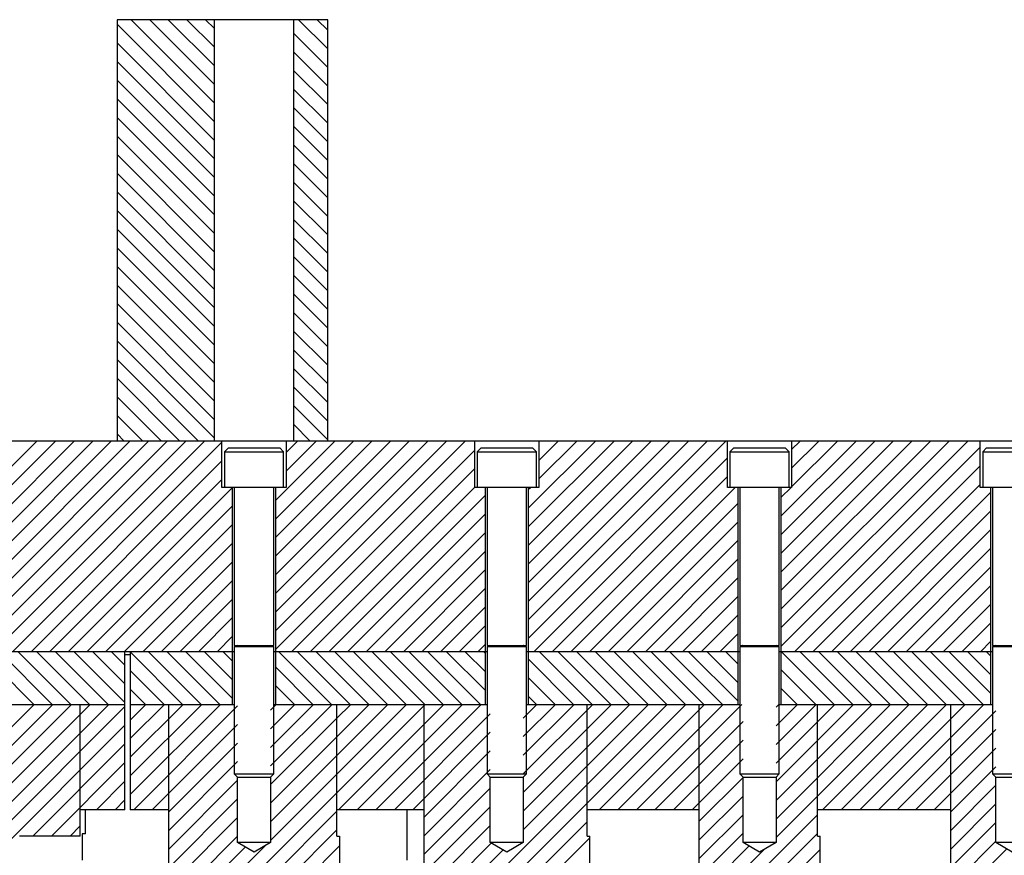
# Model space of a CAD drawing. Header units: inches. Extents: x 1772 to 2706, y -534 to -52.
# Tile 120 of 256: x 1883 to 1893, y -463 to -455. Entities that reach past the tile are written whole.
import ezdxf

# ---------------------------------------------------------------- set-up
doc = ezdxf.new("R2010")
doc.units = ezdxf.units.IN
doc.header["$LTSCALE"] = 0.5
doc.header["$MEASUREMENT"] = 0
doc.layers.add('SID-M-F', color=202, linetype='Continuous')
doc.layers.add('SID-M-S', color=105, linetype='Continuous')

msp = doc.modelspace()

# ---------------------------------------------------------------- linework, layer by layer
at = {"layer": 'SID-M-F', "linetype": 'Continuous'}
for p, q in [((1885.30341, -456.36367), (1884.37841, -455.43867)), ((1885.30341, -456.1869), (1884.51124, -455.39473)), ((1885.30341, -456.01012), (1884.68802, -455.39473)), ((1885.30341, -455.83334), (1884.86479, -455.39473)), ((1885.30341, -455.65657), (1885.04157, -455.39473)), ((1885.30341, -455.47979), (1885.21835, -455.39473)), ((1886.37841, -455.67091), (1886.10223, -455.39473)), ((1886.37841, -455.49413), (1886.27901, -455.39473)), ((1886.37841, -455.84768), (1886.05341, -455.52268)), ((1885.30341, -456.54045), (1884.37841, -455.61545)), ((1886.37841, -456.02446), (1886.05341, -455.69946)), ((1885.30341, -456.71723), (1884.37841, -455.79223)), ((1886.37841, -456.20124), (1886.05341, -455.87624)), ((1885.30341, -456.894), (1884.37841, -455.969)), ((1886.37841, -456.37801), (1886.05341, -456.05301)), ((1885.30341, -457.07078), (1884.37841, -456.14578)), ((1886.37841, -456.55479), (1886.05341, -456.22979)), ((1885.30341, -457.24756), (1884.37841, -456.32256)), ((1886.37841, -456.73157), (1886.05341, -456.40657)), ((1885.30341, -457.42433), (1884.37841, -456.49933)), ((1886.37841, -456.90834), (1886.05341, -456.58334)), ((1885.30341, -457.60111), (1884.37841, -456.67611)), ((1886.37841, -457.08512), (1886.05341, -456.76012)), ((1885.30341, -457.77789), (1884.37841, -456.85289)), ((1886.37841, -457.2619), (1886.05341, -456.9369)), ((1885.30341, -457.95466), (1884.37841, -457.02966)), ((1886.37841, -457.43867), (1886.05341, -457.11367)), ((1885.30341, -458.13144), (1884.37841, -457.20644)), ((1886.37841, -457.61545), (1886.05341, -457.29045)), ((1885.30341, -458.30822), (1884.37841, -457.38322)), ((1886.37841, -457.79223), (1886.05341, -457.46723)), ((1885.30341, -458.48499), (1884.37841, -457.55999)), ((1886.37841, -457.969), (1886.05341, -457.644)), ((1885.30341, -458.66177), (1884.37841, -457.73677)), ((1886.37841, -458.14578), (1886.05341, -457.82078)), ((1885.30341, -458.83855), (1884.37841, -457.91355)), ((1886.37841, -458.32256), (1886.05341, -457.99756)), ((1885.30341, -459.01532), (1884.37841, -458.09032)), ((1886.37841, -458.49933), (1886.05341, -458.17433)), ((1885.30341, -459.1921), (1884.37841, -458.2671)), ((1886.37841, -458.67611), (1886.05341, -458.35111)), ((1885.30341, -459.36888), (1884.37841, -458.44388)), ((1886.37841, -458.85289), (1886.05341, -458.52789)), ((1885.15248, -459.39473), (1884.37841, -458.62065)), ((1886.37841, -459.02966), (1886.05341, -458.70466)), ((1884.9757, -459.39473), (1884.37841, -458.79743)), ((1886.37841, -459.20644), (1886.05341, -458.88144)), ((1884.79893, -459.39473), (1884.37841, -458.97421)), ((1886.37841, -459.38322), (1886.05341, -459.05822)), ((1884.62215, -459.39473), (1884.37841, -459.15098)), ((1886.21314, -459.39473), (1886.05341, -459.23499)), ((1884.44537, -459.39473), (1884.37841, -459.32776)), ((1881.61648, -461.39473), (1883.61648, -459.39473)), ((1881.79326, -461.39473), (1883.79326, -459.39473)), ((1881.97003, -461.39473), (1883.97003, -459.39473)), ((1882.14681, -461.39473), (1884.14681, -459.39473)), ((1882.32359, -461.39473), (1884.32359, -459.39473)), ((1882.50036, -461.39473), (1884.50036, -459.39473)), ((1882.67714, -461.39473), (1884.67714, -459.39473)), ((1882.85392, -461.39473), (1884.85392, -459.39473)), ((1883.03069, -461.39473), (1885.03069, -459.39473)), ((1883.20747, -461.39473), (1885.20747, -459.39473)), ((1883.38425, -461.39473), (1885.37391, -459.40507)), ((1885.88141, -459.95823), (1886.44491, -459.39473)), ((1885.88141, -460.135), (1886.62168, -459.39473)), ((1885.88141, -460.31178), (1886.79846, -459.39473)), ((1885.88141, -460.48856), (1886.97524, -459.39473)), ((1885.88141, -460.66533), (1887.15201, -459.39473)), ((1885.88141, -460.84211), (1887.32879, -459.39473)), ((1885.88141, -461.01889), (1887.50557, -459.39473)), ((1885.88141, -461.19566), (1887.68234, -459.39473)), ((1885.88141, -461.37244), (1887.77391, -459.47994)), ((1885.98291, -459.50317), (1886.09135, -459.39473)), ((1885.98291, -459.67995), (1886.26813, -459.39473)), ((1888.28141, -460.0331), (1888.91978, -459.39473)), ((1888.28141, -460.20988), (1889.09656, -459.39473)), ((1888.28141, -460.38665), (1889.27333, -459.39473)), ((1888.28141, -460.56343), (1889.45011, -459.39473)), ((1888.28141, -460.74021), (1889.62689, -459.39473)), ((1888.28141, -460.91698), (1889.80366, -459.39473)), ((1888.28141, -461.09376), (1889.98044, -459.39473)), ((1888.28141, -461.27054), (1890.15722, -459.39473)), ((1888.38291, -459.40127), (1888.38945, -459.39473)), ((1888.38291, -459.57805), (1888.56623, -459.39473)), ((1888.38291, -459.75482), (1888.743, -459.39473)), ((1890.68141, -460.10798), (1891.39465, -459.39473)), ((1890.68141, -460.28475), (1891.57143, -459.39473)), ((1890.68141, -460.46153), (1891.74821, -459.39473)), ((1890.68141, -460.63831), (1891.92498, -459.39473)), ((1890.68141, -460.81508), (1892.10176, -459.39473)), ((1890.68141, -460.99186), (1892.27854, -459.39473)), ((1890.68141, -461.16864), (1892.45531, -459.39473)), ((1890.68141, -461.34541), (1892.57391, -459.45291)), ((1890.78291, -459.47614), (1890.86432, -459.39473)), ((1890.78291, -459.65292), (1891.0411, -459.39473)), ((1890.78291, -459.8297), (1891.21788, -459.39473)), ((1888.33399, -461.39473), (1890.17391, -459.55481)), ((1883.56102, -461.39473), (1885.37391, -459.58184)), ((1886.0359, -461.39473), (1887.77391, -459.65672)), ((1890.80887, -461.39473), (1892.57391, -459.62969)), ((1883.7378, -461.39473), (1885.37391, -459.75862)), ((1888.51077, -461.39473), (1890.17391, -459.73159)), ((1883.91458, -461.39473), (1885.47458, -459.83473)), ((1886.21267, -461.39473), (1887.77391, -459.83349)), ((1888.28141, -459.85632), (1888.303, -459.83473)), ((1888.68755, -461.39473), (1890.24755, -459.83473)), ((1890.68141, -459.9312), (1890.77788, -459.83473)), ((1890.98564, -461.39473), (1892.57391, -459.80647)), ((1886.38945, -461.39473), (1887.87541, -459.90877)), ((1891.16242, -461.39473), (1892.67541, -459.88174)), ((1884.09135, -461.39473), (1885.47541, -460.01067)), ((1888.86432, -461.39473), (1890.27541, -459.98364)), ((1886.56623, -461.39473), (1887.87541, -460.08555)), ((1891.3392, -461.39473), (1892.67541, -460.05852)), ((1884.26813, -461.39473), (1885.47541, -460.18745)), ((1889.0411, -461.39473), (1890.27541, -460.16042)), ((1886.743, -461.39473), (1887.87541, -460.26232)), ((1891.51597, -461.39473), (1892.67541, -460.2353)), ((1884.44491, -461.39473), (1885.47541, -460.36423)), ((1889.21788, -461.39473), (1890.27541, -460.3372)), ((1891.69275, -461.39473), (1892.67541, -460.41207)), ((1886.91978, -461.39473), (1887.87541, -460.4391)), ((1884.62168, -461.39473), (1885.47541, -460.541)), ((1889.39465, -461.39473), (1890.27541, -460.51398)), ((1891.86953, -461.39473), (1892.67541, -460.58885)), ((1887.09656, -461.39473), (1887.87541, -460.61588)), ((1889.57143, -461.39473), (1890.27541, -460.69075)), ((1884.79846, -461.39473), (1885.47541, -460.71778)), ((1892.0463, -461.39473), (1892.67541, -460.76563)), ((1887.27333, -461.39473), (1887.87541, -460.79265)), ((1889.74821, -461.39473), (1890.27541, -460.86753)), ((1884.97524, -461.39473), (1885.47541, -460.89456)), ((1887.45011, -461.39473), (1887.87541, -460.96943)), ((1892.22308, -461.39473), (1892.67541, -460.9424)), ((1885.15201, -461.39473), (1885.47541, -461.07133)), ((1889.92498, -461.39473), (1890.27541, -461.04431)), ((1887.62689, -461.39473), (1887.87541, -461.14621)), ((1892.39986, -461.39473), (1892.67541, -461.11918)), ((1885.32879, -461.39473), (1885.47541, -461.24811)), ((1890.10176, -461.39473), (1890.27541, -461.22108)), ((1887.80366, -461.39473), (1887.87541, -461.32298)), ((1892.57663, -461.39473), (1892.67541, -461.29596)), ((1883.58662, -461.89473), (1883.08662, -461.39473)), ((1883.76339, -461.89473), (1883.26339, -461.39473)), ((1883.94017, -461.89473), (1883.44017, -461.39473)), ((1884.11695, -461.89473), (1883.61695, -461.39473)), ((1884.29372, -461.89473), (1883.79372, -461.39473)), ((1884.45341, -461.87763), (1883.9705, -461.39473)), ((1884.45341, -461.70086), (1884.14728, -461.39473)), ((1884.45341, -461.52408), (1884.32405, -461.39473)), ((1885.00083, -461.89473), (1884.50341, -461.3973)), ((1885.17761, -461.89473), (1884.67761, -461.39473)), ((1885.35438, -461.89473), (1884.85438, -461.39473)), ((1885.47541, -461.83897), (1885.03116, -461.39473)), ((1885.47541, -461.6622), (1885.20794, -461.39473)), ((1885.47541, -461.48542), (1885.38471, -461.39473)), ((1886.41504, -461.89473), (1885.91504, -461.39473)), ((1886.59182, -461.89473), (1886.09182, -461.39473)), ((1886.7686, -461.89473), (1886.2686, -461.39473)), ((1886.94537, -461.89473), (1886.44537, -461.39473)), ((1887.12215, -461.89473), (1886.62215, -461.39473)), ((1887.29893, -461.89473), (1886.79893, -461.39473)), ((1887.4757, -461.89473), (1886.9757, -461.39473)), ((1887.65248, -461.89473), (1887.15248, -461.39473)), ((1887.82926, -461.89473), (1887.32926, -461.39473)), ((1887.87541, -461.7641), (1887.50603, -461.39473)), ((1887.87541, -461.58732), (1887.68281, -461.39473)), ((1887.87541, -461.41055), (1887.85959, -461.39473)), ((1888.88992, -461.89473), (1888.38992, -461.39473)), ((1889.0667, -461.89473), (1888.5667, -461.39473)), ((1889.24347, -461.89473), (1888.74347, -461.39473)), ((1889.42025, -461.89473), (1888.92025, -461.39473)), ((1889.59703, -461.89473), (1889.09703, -461.39473)), ((1889.7738, -461.89473), (1889.2738, -461.39473)), ((1889.95058, -461.89473), (1889.45058, -461.39473)), ((1890.12736, -461.89473), (1889.62736, -461.39473)), ((1890.27541, -461.866), (1889.80413, -461.39473)), ((1890.27541, -461.68923), (1889.98091, -461.39473)), ((1890.27541, -461.51245), (1890.15769, -461.39473)), ((1891.18802, -461.89473), (1890.68802, -461.39473)), ((1891.36479, -461.89473), (1890.86479, -461.39473)), ((1891.54157, -461.89473), (1891.04157, -461.39473)), ((1891.71835, -461.89473), (1891.21835, -461.39473)), ((1891.89512, -461.89473), (1891.39512, -461.39473)), ((1892.0719, -461.89473), (1891.5719, -461.39473)), ((1892.24868, -461.89473), (1891.74868, -461.39473)), ((1892.42545, -461.89473), (1891.92545, -461.39473)), ((1892.60223, -461.89473), (1892.10223, -461.39473)), ((1892.67541, -461.79113), (1892.27901, -461.39473)), ((1892.67541, -461.61435), (1892.45578, -461.39473)), ((1892.67541, -461.43758), (1892.63256, -461.39473)), ((1886.23827, -461.89473), (1885.88141, -461.53787)), ((1888.71314, -461.89473), (1888.28141, -461.46299)), ((1884.82405, -461.89473), (1884.50341, -461.57408)), ((1891.01124, -461.89473), (1890.68141, -461.5649)), ((1886.06149, -461.89473), (1885.88141, -461.71464)), ((1888.53637, -461.89473), (1888.28141, -461.63977)), ((1884.64728, -461.89473), (1884.50341, -461.75086)), ((1888.35959, -461.89473), (1888.28141, -461.81655)), ((1890.83446, -461.89473), (1890.68141, -461.74167)), ((1882.52841, -462.95767), (1883.59135, -461.89473)), ((1882.52841, -463.13445), (1883.76813, -461.89473)), ((1882.69491, -463.14473), (1883.94491, -461.89473)), ((1882.87168, -463.14473), (1884.12168, -461.89473)), ((1883.04846, -463.14473), (1884.29846, -461.89473)), ((1884.50341, -462.04333), (1884.65201, -461.89473)), ((1884.50341, -462.22011), (1884.82879, -461.89473)), ((1884.50341, -462.39689), (1885.00557, -461.89473)), ((1884.50341, -462.57366), (1885.18234, -461.89473)), ((1884.50341, -462.75044), (1885.35912, -461.89473)), ((1884.5359, -462.89473), (1885.52216, -461.90847)), ((1884.86591, -464.33248), (1887.30366, -461.89473)), ((1885.83466, -461.94952), (1885.88945, -461.89473)), ((1885.83466, -462.1263), (1886.06623, -461.89473)), ((1885.83466, -462.30307), (1886.243, -461.89473)), ((1885.83466, -462.47985), (1886.41978, -461.89473)), ((1885.83466, -462.8334), (1886.77333, -461.89473)), ((1885.83466, -463.01018), (1886.95011, -461.89473)), ((1885.83466, -463.18696), (1887.12689, -461.89473)), ((1885.88471, -461.89473), (1885.88141, -461.89142)), ((1886.46591, -462.02538), (1886.59656, -461.89473)), ((1886.48044, -462.89473), (1887.48044, -461.89473)), ((1886.65722, -462.89473), (1887.65722, -461.89473)), ((1886.83399, -462.89473), (1887.83399, -461.89473)), ((1887.29091, -464.20558), (1889.60176, -461.89473)), ((1887.29854, -464.37473), (1889.77854, -461.89473)), ((1888.23466, -462.02439), (1888.36432, -461.89473)), ((1888.23466, -462.20117), (1888.5411, -461.89473)), ((1888.23466, -462.37795), (1888.71788, -461.89473)), ((1888.23466, -462.55473), (1888.89465, -461.89473)), ((1888.23466, -462.7315), (1889.07143, -461.89473)), ((1888.84091, -462.30203), (1889.24821, -461.89473)), ((1888.84091, -462.47881), (1889.42498, -461.89473)), ((1888.95531, -462.89473), (1889.95531, -461.89473)), ((1889.13209, -462.89473), (1890.13209, -461.89473)), ((1889.30887, -462.89473), (1890.30887, -461.89473)), ((1890.63466, -461.92249), (1890.66242, -461.89473)), ((1890.63466, -462.09927), (1890.8392, -461.89473)), ((1890.63466, -462.27605), (1891.01597, -461.89473)), ((1890.63466, -462.45282), (1891.19275, -461.89473)), ((1890.63466, -462.6296), (1891.36953, -461.89473)), ((1890.63466, -462.80638), (1891.5463, -461.89473)), ((1890.63466, -462.98315), (1891.72308, -461.89473)), ((1890.63466, -463.15993), (1891.89986, -461.89473)), ((1891.07663, -462.89473), (1892.07663, -461.89473)), ((1891.25341, -462.89473), (1892.25341, -461.89473)), ((1891.43019, -462.89473), (1892.43019, -461.89473)), ((1891.60696, -462.89473), (1892.60696, -461.89473)), ((1883.10391, -463.26606), (1884.45341, -461.91656)), ((1887.01077, -462.89473), (1887.92216, -461.98334)), ((1891.78374, -462.89473), (1892.72216, -461.95631)), ((1883.10391, -463.44283), (1884.45341, -462.09333)), ((1884.71267, -462.89473), (1885.52216, -462.08524)), ((1885.83466, -462.65663), (1886.46591, -462.02538)), ((1889.48564, -462.89473), (1890.32216, -462.05822)), ((1887.18755, -462.89473), (1887.92216, -462.16012)), ((1891.96052, -462.89473), (1892.72216, -462.13309)), ((1883.57879, -463.14473), (1884.45341, -462.27011)), ((1884.86591, -462.91827), (1885.52216, -462.26202)), ((1889.66242, -462.89473), (1890.32216, -462.23499)), ((1887.29091, -462.96814), (1887.92216, -462.33689)), ((1888.23466, -462.90828), (1888.84091, -462.30203)), ((1892.1373, -462.89473), (1892.72216, -462.30987)), ((1883.75557, -463.14473), (1884.45341, -462.44689)), ((1884.86591, -463.09505), (1885.52216, -462.4388)), ((1889.8392, -462.89473), (1890.32216, -462.41177)), ((1887.29091, -463.14492), (1887.92216, -462.51367)), ((1888.23466, -463.08506), (1888.84091, -462.47881)), ((1892.29091, -462.91789), (1892.72216, -462.48664)), ((1884.18234, -462.89473), (1884.45341, -462.62366)), ((1884.86591, -463.27182), (1885.52216, -462.61557)), ((1889.90341, -463.0073), (1890.32216, -462.58855)), ((1887.29091, -463.3217), (1887.92216, -462.69045)), ((1892.29091, -463.09467), (1892.72216, -462.66342)), ((1884.35912, -462.89473), (1884.45341, -462.80044)), ((1884.86591, -463.4486), (1885.52216, -462.79235)), ((1889.90341, -463.18407), (1890.32216, -462.76532)), ((1892.29091, -463.27145), (1892.72216, -462.8402)), ((1883.71044, -465.66473), (1886.46591, -462.90926)), ((1887.29091, -463.49848), (1887.92216, -462.86723)), ((1889.90341, -463.36085), (1890.32216, -462.9421)), ((1884.86591, -463.62538), (1885.52216, -462.96913)), ((1887.47203, -464.37802), (1888.84091, -463.00914)), ((1889.90341, -464.06796), (1891.02841, -462.94296)), ((1892.29091, -463.44822), (1892.72216, -463.01697)), ((1883.88722, -465.66473), (1886.46591, -463.08604)), ((1883.93234, -463.14473), (1884.02841, -463.04866)), ((1887.29091, -463.67525), (1887.92216, -463.044)), ((1889.90341, -463.53763), (1890.32216, -463.11888)), ((1889.90341, -464.24473), (1891.02841, -463.11973)), ((1884.86591, -463.80215), (1885.52216, -463.1459)), ((1887.29091, -463.85203), (1887.93218, -463.21075)), ((1887.54982, -464.477), (1888.86591, -463.16091)), ((1892.29091, -463.625), (1892.72216, -463.19375)), ((1884.06399, -465.66473), (1886.49091, -463.23781)), ((1884.86591, -464.15571), (1885.79014, -463.23148)), ((1884.86591, -463.97893), (1885.59584, -463.249)), ((1887.29091, -464.02881), (1888.04261, -463.2771)), ((1889.90341, -463.7144), (1890.37895, -463.23885)), ((1889.90341, -463.89118), (1890.52242, -463.27217)), ((1889.93306, -464.39186), (1891.05341, -463.27151)), ((1892.29091, -463.80178), (1892.82573, -463.26696))]:
    msp.add_line(p, q, dxfattribs=at)
at = {"layer": 'SID-M-S'}
for p, q in [((1886.37841, -455.39473), (1884.37841, -455.39473)), ((1884.37841, -455.39473), (1884.37841, -459.39473)), ((1885.30341, -459.39473), (1885.30341, -455.39473)), ((1886.05341, -455.39473), (1886.05341, -459.39473)), ((1886.37841, -459.39473), (1886.37841, -455.39473)), ((1919.12841, -459.39473), (1873.62841, -459.39473)), ((1885.37391, -459.83473), (1885.37391, -459.39473)), ((1885.43466, -459.45973), (1885.39716, -459.49723)), ((1885.43466, -459.45973), (1885.92216, -459.45973)), ((1885.95966, -459.49723), (1885.92216, -459.45973)), ((1885.98291, -459.39473), (1885.98291, -459.83473)), ((1887.77391, -459.83473), (1887.77391, -459.39473)), ((1887.83466, -459.45973), (1887.79716, -459.49723)), ((1887.83466, -459.45973), (1888.32216, -459.45973)), ((1888.35966, -459.49723), (1888.32216, -459.45973)), ((1888.38291, -459.39473), (1888.38291, -459.83473)), ((1890.17391, -459.83473), (1890.17391, -459.39473)), ((1890.23466, -459.45973), (1890.19716, -459.49723)), ((1890.23466, -459.45973), (1890.72216, -459.45973)), ((1890.75966, -459.49723), (1890.72216, -459.45973)), ((1890.78291, -459.39473), (1890.78291, -459.83473)), ((1892.57391, -459.83473), (1892.57391, -459.39473)), ((1892.63466, -459.45973), (1892.59716, -459.49723)), ((1892.63466, -459.45973), (1893.12216, -459.45973)), ((1885.39716, -459.49723), (1885.39716, -459.83473)), ((1885.39716, -459.49723), (1885.95966, -459.49723)), ((1885.95966, -459.83473), (1885.95966, -459.49723)), ((1887.79716, -459.49723), (1887.79716, -459.83473)), ((1887.79716, -459.49723), (1888.35966, -459.49723)), ((1888.35966, -459.83473), (1888.35966, -459.49723)), ((1890.19716, -459.49723), (1890.19716, -459.83473)), ((1890.19716, -459.49723), (1890.75966, -459.49723)), ((1890.75966, -459.83473), (1890.75966, -459.49723)), ((1892.59716, -459.49723), (1892.59716, -459.83473)), ((1892.59716, -459.49723), (1893.15966, -459.49723)), ((1885.98291, -459.83473), (1885.37391, -459.83473)), ((1885.47541, -461.89473), (1885.47541, -459.83473)), ((1885.49091, -459.83473), (1885.49091, -461.33512)), ((1885.86591, -461.33512), (1885.86591, -459.83473)), ((1885.88141, -459.83473), (1885.88141, -461.89473)), ((1888.38291, -459.83473), (1887.77391, -459.83473)), ((1887.87541, -461.89473), (1887.87541, -459.83473)), ((1887.89091, -459.83473), (1887.89091, -461.33512)), ((1888.26591, -461.33512), (1888.26591, -459.83473)), ((1888.28141, -459.83473), (1888.28141, -461.89473)), ((1890.78291, -459.83473), (1890.17391, -459.83473)), ((1890.27541, -461.89473), (1890.27541, -459.83473)), ((1890.29091, -459.83473), (1890.29091, -461.33512)), ((1890.66591, -461.33512), (1890.66591, -459.83473)), ((1890.68141, -459.83473), (1890.68141, -461.89473)), ((1893.18291, -459.83473), (1892.57391, -459.83473)), ((1892.67541, -461.89473), (1892.67541, -459.83473)), ((1892.69091, -459.83473), (1892.69091, -461.33512)), ((1885.49091, -461.33512), (1885.86591, -461.33512)), ((1885.51796, -461.33665), (1885.49091, -461.3465)), ((1885.49091, -461.3465), (1885.49091, -462.55348)), ((1885.49091, -461.3465), (1885.86591, -461.3465)), ((1885.51796, -461.33665), (1885.83885, -461.33665)), ((1885.86591, -461.3465), (1885.83885, -461.33665)), ((1885.86591, -462.55348), (1885.86591, -461.3465)), ((1887.89091, -461.33512), (1888.26591, -461.33512)), ((1887.91796, -461.33665), (1887.89091, -461.3465)), ((1887.89091, -461.3465), (1887.89091, -462.55348)), ((1887.89091, -461.3465), (1888.26591, -461.3465)), ((1887.91796, -461.33665), (1888.23885, -461.33665)), ((1888.26591, -461.3465), (1888.23885, -461.33665)), ((1888.26591, -462.55348), (1888.26591, -461.3465)), ((1890.29091, -461.33512), (1890.66591, -461.33512)), ((1890.31796, -461.33665), (1890.29091, -461.3465)), ((1890.29091, -461.3465), (1890.29091, -462.55348)), ((1890.29091, -461.3465), (1890.66591, -461.3465)), ((1890.31796, -461.33665), (1890.63885, -461.33665)), ((1890.66591, -461.3465), (1890.63885, -461.33665)), ((1890.66591, -462.55348), (1890.66591, -461.3465)), ((1892.69091, -461.33512), (1893.06591, -461.33512)), ((1892.71796, -461.33665), (1892.69091, -461.3465)), ((1892.69091, -461.3465), (1892.69091, -462.55348)), ((1892.69091, -461.3465), (1893.06591, -461.3465)), ((1892.71796, -461.33665), (1893.03885, -461.33665)), ((1885.49091, -461.39473), (1881.37053, -461.39473)), ((1884.45341, -462.89473), (1884.45341, -461.39473)), ((1884.50341, -461.42473), (1884.45341, -461.42473)), ((1884.50341, -461.39473), (1884.50341, -462.89473)), ((1887.89091, -461.39473), (1885.86591, -461.39473)), ((1890.29091, -461.39473), (1888.26591, -461.39473)), ((1892.69091, -461.39473), (1890.66591, -461.39473)), ((1881.37053, -461.89473), (1884.45341, -461.89473)), ((1884.02841, -463.14473), (1884.02841, -461.89473)), ((1884.50341, -461.89473), (1885.49091, -461.89473)), ((1884.86591, -461.89473), (1884.86591, -464.41473)), ((1885.86591, -461.89473), (1887.89091, -461.89473)), ((1886.46591, -463.14473), (1886.46591, -461.89473)), ((1887.29091, -461.89473), (1887.29091, -464.37473)), ((1888.26591, -461.89473), (1890.29091, -461.89473)), ((1888.84091, -463.14473), (1888.84091, -461.89473)), ((1889.90341, -461.89473), (1889.90341, -464.3349)), ((1890.66591, -461.89473), (1892.69091, -461.89473)), ((1891.02841, -463.14473), (1891.02841, -461.89473)), ((1892.29091, -461.89473), (1892.29091, -464.29827)), ((1885.49091, -462.55348), (1885.52216, -462.58473)), ((1885.49091, -462.55348), (1885.86591, -462.55348)), ((1885.83466, -462.58473), (1885.86591, -462.55348)), ((1887.89091, -462.55348), (1887.92216, -462.58473)), ((1887.89091, -462.55348), (1888.26591, -462.55348)), ((1888.23466, -462.58473), (1888.26591, -462.55348)), ((1890.29091, -462.55348), (1890.32216, -462.58473)), ((1890.29091, -462.55348), (1890.66591, -462.55348)), ((1890.63466, -462.58473), (1890.66591, -462.55348)), ((1892.69091, -462.55348), (1892.72216, -462.58473)), ((1892.69091, -462.55348), (1893.06591, -462.55348)), ((1885.52216, -463.20473), (1885.52216, -462.58473)), ((1885.52216, -462.58473), (1885.83466, -462.58473)), ((1885.83466, -462.58473), (1885.83466, -463.20473)), ((1887.92216, -463.20473), (1887.92216, -462.58473)), ((1887.92216, -462.58473), (1888.23466, -462.58473)), ((1888.23466, -462.58473), (1888.23466, -463.20473)), ((1890.32216, -463.20473), (1890.32216, -462.58473)), ((1890.32216, -462.58473), (1890.63466, -462.58473)), ((1890.63466, -462.58473), (1890.63466, -463.20473)), ((1892.72216, -463.20473), (1892.72216, -462.58473)), ((1892.72216, -462.58473), (1893.03466, -462.58473)), ((1884.45341, -462.89473), (1884.02841, -462.89473)), ((1884.07841, -463.12473), (1884.07841, -462.89473)), ((1884.86591, -462.89473), (1884.50341, -462.89473)), ((1887.29091, -462.89473), (1886.46591, -462.89473)), ((1887.12841, -462.89473), (1887.12841, -463.37473)), ((1889.90341, -462.89473), (1888.84091, -462.89473)), ((1892.29091, -462.89473), (1891.02841, -462.89473)), ((1884.07841, -463.12473), (1884.04716, -463.12473)), ((1884.04716, -463.12473), (1884.04716, -463.37473)), ((1884.02841, -463.14473), (1883.45291, -463.14473)), ((1885.67841, -463.29861), (1885.52216, -463.20473)), ((1885.83466, -463.20473), (1885.52216, -463.20473)), ((1885.83466, -463.20473), (1885.67841, -463.29861)), ((1886.46591, -463.14473), (1886.49091, -463.14473)), ((1886.49091, -463.14473), (1886.49091, -464.41473)), ((1888.07841, -463.29861), (1887.92216, -463.20473)), ((1888.23466, -463.20473), (1887.92216, -463.20473)), ((1888.23466, -463.20473), (1888.07841, -463.29861)), ((1888.84091, -463.14473), (1888.86591, -463.14473)), ((1888.86591, -464.37473), (1888.86591, -463.14473)), ((1890.47841, -463.29861), (1890.32216, -463.20473)), ((1890.63466, -463.20473), (1890.32216, -463.20473)), ((1890.63466, -463.20473), (1890.47841, -463.29861)), ((1891.02841, -463.14473), (1891.05341, -463.14473)), ((1891.05341, -464.3349), (1891.05341, -463.14473)), ((1892.87841, -463.29861), (1892.72216, -463.20473)), ((1893.03466, -463.20473), (1892.72216, -463.20473))]:
    msp.add_line(p, q, dxfattribs=at)
for centre, start, end in [((1885.51769, -461.33591), 290, 90), ((1885.83912, -461.33591), 90, 250), ((1887.91769, -461.33591), 290, 90), ((1888.23912, -461.33591), 90, 250), ((1890.31769, -461.33591), 290, 90), ((1890.63912, -461.33591), 90, 250), ((1892.71769, -461.33591), 290, 90)]:
    msp.add_arc(centre, 0.000787, start, end, dxfattribs=at)

doc.saveas('drawing.dxf')
